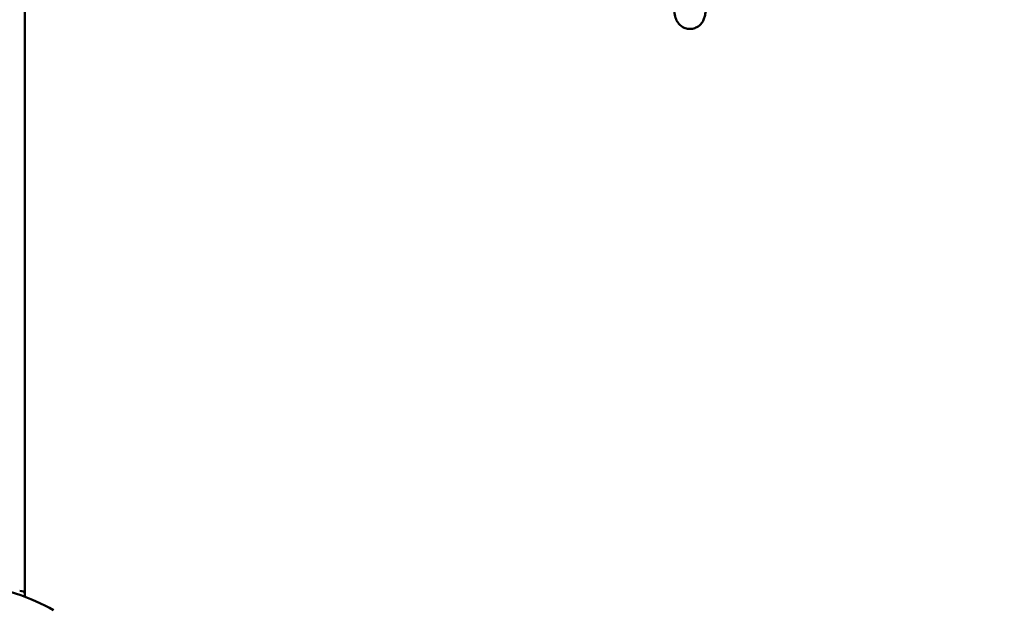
# Model space of a CAD drawing. Header units: millimetres. Extents: x 70 to 1011, y -602 to 1647.
# Tile 68 of 93: x 210 to 248, y 1381 to 1404. Entities that reach past the tile are written whole.
import ezdxf

# ---------------------------------------------------------------- set-up
doc = ezdxf.new("R2010")
doc.units = ezdxf.units.MM
doc.header["$LTSCALE"] = 0.75
doc.layers.add('Visible', color=7, linetype='Continuous', lineweight=50)
doc.layers.add('Visible Narrow', color=7, linetype='Continuous', lineweight=25)

msp = doc.modelspace()

# ---------------------------------------------------------------- linework, layer by layer
at = {"layer": 'Visible', "extrusion": (-1e-16, -1, 2.966e-13)}
for p in [(210.081, 1642.669, 513.087), (210.081, 1381.478, 660.408)]:
    msp.add_line(p, (210.081, 1381.609, 660.64), dxfattribs=at)
at = {"layer": 'Visible', "extrusion": (0, -2.966e-13, -1)}
msp.add_arc((-205.124, 1421.335, 789.545), 128, 98.77408, 244.4681, dxfattribs=at)
at = {"layer": 'Visible', "extrusion": (-5.67e-14, -0.870566, 0.492052)}
msp.add_arc((205.154, 1250.154, -876.713), 8, 41.0145, 69.3254, dxfattribs=at)
at = {"layer": 'Visible', "extrusion": (-2.691e-13, -0.870566, 0.492052)}
msp.add_arc((209.881, 1254.954, -877.713), 0.2, 360, 90, dxfattribs=at)
at = {"layer": 'Visible'}
msp.add_open_spline([(236.535, 1406.984, 243.363), (236.531, 1406.901, 243.403), (236.528, 1406.82, 243.445), (236.499, 1406.216, 243.778), (236.476, 1405.733, 244.156), (236.426, 1404.914, 245.041), (236.399, 1404.572, 245.562), (236.359, 1404.188, 246.397), (236.345, 1404.081, 246.69), (236.32, 1403.932, 247.173), (236.311, 1403.884, 247.361), (236.283, 1403.785, 247.657), (236.27, 1403.744, 247.769), (236.222, 1403.649, 247.943), (236.192, 1403.6, 248.01), (236.11, 1403.511, 248.11), (236.061, 1403.471, 248.149), (235.953, 1403.412, 248.212), (235.895, 1403.391, 248.239), (235.772, 1403.368, 248.291), (235.706, 1403.367, 248.317), (235.579, 1403.388, 248.371), (235.517, 1403.41, 248.399), (235.41, 1403.47, 248.464), (235.363, 1403.508, 248.502), (235.292, 1403.583, 248.589), (235.265, 1403.62, 248.639), (235.226, 1403.687, 248.75), (235.212, 1403.717, 248.812), (235.185, 1403.784, 248.975), (235.175, 1403.817, 249.079), (235.143, 1403.94, 249.475), (235.129, 1404.025, 249.769), (235.094, 1404.289, 250.469), (235.075, 1404.488, 250.872), (235.029, 1405.099, 251.815), (235.001, 1405.578, 252.33), (234.947, 1406.621, 253.096), (234.92, 1407.184, 253.38), (234.87, 1408.343, 253.737), (234.847, 1408.954, 253.821), (234.797, 1410.151, 253.787), (234.771, 1410.753, 253.67), (234.721, 1411.871, 253.253), (234.696, 1412.402, 252.951), (234.649, 1413.318, 252.2), (234.624, 1413.718, 251.745), (234.575, 1414.332, 250.748), (234.549, 1414.564, 250.193), (234.527, 1414.698, 249.458), (234.522, 1414.718, 249.291), (234.522, 1414.718, 249.125)], degree=3, knots=[0.330813, 0.330813, 0.330813, 0.330813, 0.358321, 0.358321, 0.53779, 0.53779, 0.720376, 0.720376, 0.813771, 0.813771, 0.871982, 0.871982, 0.907688, 0.907688, 0.933162, 0.933162, 0.954786, 0.954786, 0.974563, 0.974563, 0.995418, 0.995418, 1.016328, 1.016328, 1.037103, 1.037103, 1.056907, 1.056907, 1.07772, 1.07772, 1.110541, 1.110541, 1.202237, 1.202237, 1.33545, 1.33545, 1.539821, 1.539821, 1.724028, 1.724028, 1.904104, 1.904104, 2.083612, 2.083612, 2.262285, 2.262285, 2.439231, 2.439231, 2.613879, 2.613879, 2.663494, 2.663494, 2.663494, 2.663494], dxfattribs=at)
at = {"layer": 'Visible Narrow', "extrusion": (0, -2.966e-13, -1)}
for centre, radius, start, end in [((-205.124, 1421.335, 759.978), 76.246, 108.10399, 236.98568), ((-205.124, 1421.335, 756.647), 70.091, 110.20608, 236.19172)]:
    msp.add_arc(centre, radius, start, end, dxfattribs=at)

doc.saveas('drawing.dxf')
